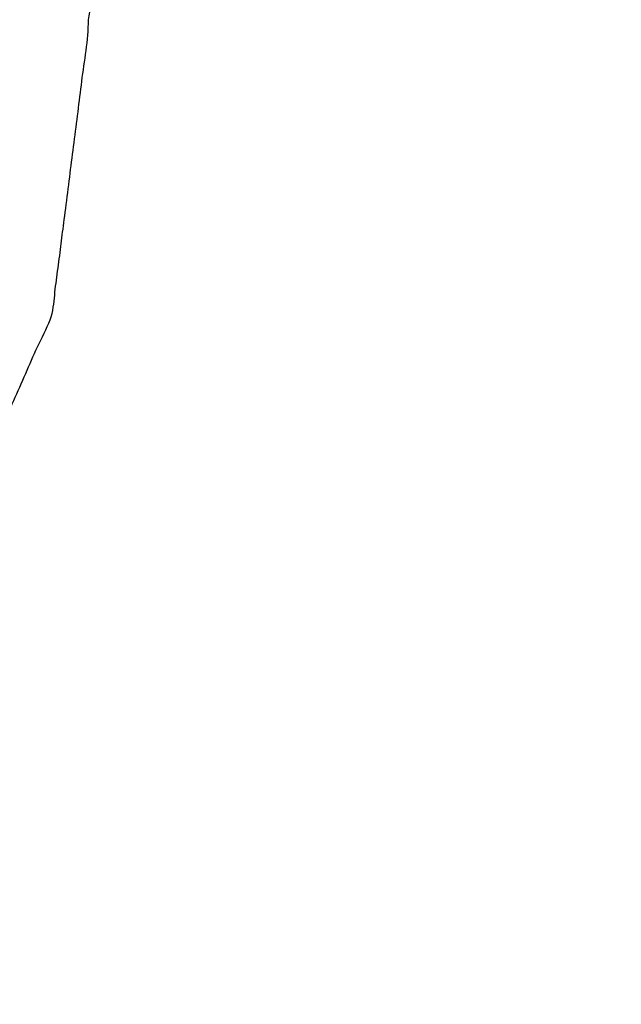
# Model space of a CAD drawing. Header units: millimetres. Extents: x -516 to 517, y -558 to 558.
# Tile 218 of 256: x 497.34 to 499.55, y -489.58 to -485.96. Entities that reach past the tile are written whole.
import ezdxf

# ---------------------------------------------------------------- set-up
doc = ezdxf.new("R2010")
doc.units = ezdxf.units.MM
doc.layers.add('Tressé - Pouf', color=7, linetype='Continuous', true_color=0x000000)

msp = doc.modelspace()

# ---------------------------------------------------------------- linework, layer by layer
at = {"layer": 'Tressé - Pouf', "color": 18, "lineweight": -3, "true_color": 0x000000}
for points, knots in [([(499.3755, -497.0347), (499.3756, -496.9727), (499.3757, -496.9106), (499.4275, -496.718), (499.4792, -496.5254), (499.5084, -496.3226), (499.5376, -496.1199), (499.5443, -495.917), (499.551, -495.7141), (499.5347, -495.4866), (499.5183, -495.259), (499.4827, -495.0441), (499.447, -494.8291), (499.3871, -494.5902), (499.3271, -494.3513), (499.2505, -494.1193), (499.1738, -493.8872), (499.0703, -493.6309), (498.9668, -493.3745), (498.8556, -493.1383), (498.7444, -492.9021), (498.6069, -492.6439), (498.4695, -492.3857), (498.1678, -491.8947), (497.8662, -491.4036), (497.6514, -491.2544), (497.4365, -491.1052), (497.3047, -490.7655), (497.1729, -490.4258), (496.7612, -489.8948), (496.3496, -489.3638), (496.6123, -488.8574), (496.875, -488.3511), (497.1665, -487.6987), (497.458, -487.0464), (497.5334, -486.4556), (497.6089, -485.8647), (498.196, -485.2952), (498.7832, -484.7256), (498.3783, -484.3893), (497.9734, -484.053), (498.535, -483.6951), (499.0967, -483.3372), (498.7521, -482.6726), (498.4075, -482.0081), (498.9771, -481.2748), (499.5466, -480.5415), (499.0624, -480.1699), (498.5781, -479.7983), (498.752, -479.4346), (498.9258, -479.0708)], [0, 0, 0, 1, 1, 2, 2, 3, 3, 4, 4, 5, 5, 6, 6, 7, 7, 8, 8, 9, 9, 10, 10, 11, 11, 12, 12, 13, 13, 14, 14, 15, 15, 16, 16, 17, 17, 18, 18, 19, 19, 20, 20, 21, 21, 22, 22, 23, 23, 24, 24, 25, 25, 25]), ([(497.2507, -499.6738), (497.34, -499.5557), (497.4292, -499.4375), (497.4205, -499.3645), (497.4119, -499.2915), (497.4917, -499.1082), (497.5715, -498.9248), (497.6443, -498.7305), (497.717, -498.5361), (497.7529, -498.2935), (497.7888, -498.0508), (497.9061, -497.7917), (498.0234, -497.5327), (498.0146, -497.2161), (498.0059, -496.8994), (497.9148, -496.5245), (497.8237, -496.1497), (497.6233, -495.962), (497.4229, -495.7744), (497.2961, -495.462), (497.1694, -495.1497), (497.1084, -494.6427), (497.0474, -494.1357), (496.6754, -493.8713), (496.3035, -493.6069), (495.9739, -493.1456), (495.6443, -492.6843), (495.381, -492.0807), (495.1177, -491.4771), (495.4651, -491.2517), (495.8125, -491.0264), (495.1843, -490.9442), (494.5562, -490.8621), (494.7336, -490.5732), (494.9111, -490.2844), (494.3997, -490.2133), (493.8882, -490.1421), (493.8289, -489.7382), (493.7695, -489.3342), (493.4453, -489.4081), (493.1211, -489.4819), (492.748, -489.1519), (492.375, -488.8218), (492.4518, -488.2969), (492.5286, -487.772)], [0, 0, 0, 1, 1, 2, 2, 3, 3, 4, 4, 5, 5, 6, 6, 7, 7, 8, 8, 9, 9, 10, 10, 11, 11, 12, 12, 13, 13, 14, 14, 15, 15, 16, 16, 17, 17, 18, 18, 19, 19, 20, 20, 21, 21, 21.7536, 21.7536, 21.7536])]:
    msp.add_open_spline(points, degree=2, knots=knots, dxfattribs=at)

doc.saveas('drawing.dxf')
